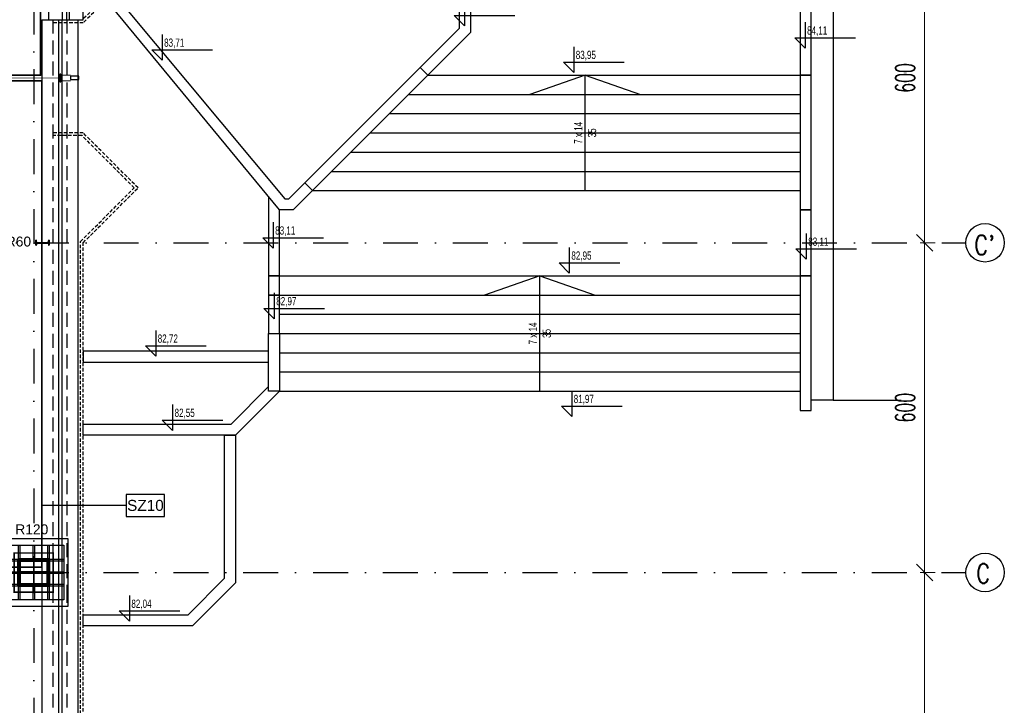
# Model space of a CAD drawing. Header units: centimetres. Extents: x -10729 to 23827, y -4437 to 19798.
# Tile 65 of 95: x 13434 to 15227, y 7158 to 8406. Entities that reach past the tile are written whole.
import ezdxf

# ---------------------------------------------------------------- set-up
doc = ezdxf.new("R2010")
doc.units = ezdxf.units.CM
doc.header["$PDMODE"] = 35
doc.header["$PDSIZE"] = 0.1
doc.linetypes.add('Kondygnacja  -0_5$0$HIDDEN', pattern=[9.525, 6.35, -3.175])
doc.linetypes.add('Osie rzutów$0$DASHDOT2', pattern=[12.7, 6.35, -3.175, 0, -3.175])
doc.layers.get('0').update_dxf_attribs({"color": 8})
doc.layers.get('DEFPOINTS').update_dxf_attribs({"color": 8})
for name, color, linetype in [('bgde_schem_opis', 2, 'Continuous'), ('Kondygnacja  -0_5$0$ARCH_GK', 8, 'Continuous'), ('Kondygnacja  -0_5$0$ARCH_INFO_KOTY_WYSOKOŚCIOWE_IST', 8, 'Continuous'), ('Kondygnacja  -0_5$0$ARCH_INFO_ODPORNOŚĆ OGNIOWA', 8, 'Continuous'), ('Kondygnacja  -0_5$0$ARCH_INFO_OPISY_PRZEGRODY_IST', 8, 'Continuous'), ('Kondygnacja  -0_5$0$ARCH_INFO_SCHODY_IST', 8, 'Continuous'), ('Kondygnacja  -0_5$0$ARCH_KONSTRUKCJA_NIEWIDOCZNA', 8, 'Continuous'), ('Kondygnacja  -0_5$0$ARCH_MUROWANE_IST', 8, 'Continuous'), ('Kondygnacja  -0_5$0$ARCH_NIEWIDOK_IST', 8, 'Kondygnacja  -0_5$0$HIDDEN'), ('Kondygnacja  -0_5$0$ARCH_OKŁADZINA', 8, 'Continuous'), ('Kondygnacja  -0_5$0$ARCH_SCHODY ZEW.', 8, 'Continuous'), ('Kondygnacja  -0_5$0$ARCH_STAL_IST', 8, 'Continuous'), ('Kondygnacja  -0_5$0$ARCH_SŁUPY', 8, 'Continuous'), ('Kondygnacja  -0_5$0$ARCH_WIDOK_IST', 8, 'Continuous'), ('Kondygnacja  -0_5$0$ARCH_ŚLUSARKA_OKNA_IST', 8, 'Continuous'), ('Kondygnacja  -0_5$0$ARCH_ŻELBET_IST', 8, 'Continuous'), ('Kondygnacja -1$0$ARCH_PROFILE_IST', 8, 'Continuous'), ('Kondygnacja -1$0$ARCH_SZYNY', 8, 'Continuous'), ('Osie rzutów$0$ARCH_INFO_OSIE_IST', 8, 'Osie rzutów$0$DASHDOT2'), ('Osie rzutów$0$ARCH_INFO_OSIE_OPISY_IST', 8, 'Continuous'), ('Warstwa1', 8, 'Continuous')]:
    doc.layers.add(name, color=color, linetype=linetype)
doc.layers.add('Kondygnacja -1$0$ARCH_WIDOK', color=8, linetype='Continuous', lineweight=13)
doc.layers.add('Osie rzutów$0$ARCH_INFO_WYMIARY', color=8, linetype='Continuous', lineweight=9)
doc.styles.add('Kondygnacja  -0_5$0$Arial', font='arial.ttf')
doc.styles.add('Kondygnacja  -0_5$0$Dimensions', font='arial.ttf', dxfattribs={"width": 0.7})
doc.styles.add('Kondygnacja -1$0$Standard', font='txt')
doc.styles.add('Osie rzutów$0$ROMANS-250-CM', font='romans.shx', dxfattribs={"width": 0.8, "height": 50})
doc.styles.add('Osie rzutów$0$wymiary_cuprum', font='Romans.shx', dxfattribs={"width": 0.6})
doc.linetypes.add('Kondygnacja -1$0$SZYNA_LINE', pattern='A,12.7,-7.75,["SZYNA",Kondygnacja -1$0$Standard,S=2.54,R=0,X=-5.95,Y=-1.27],-7.75', length=28.2)
doc.dimstyles.new('Osie rzutów$0$ARCH_ CT', dxfattribs={"dimtxt": 20, "dimasz": 20, "dimexe": 12, "dimexo": 20, "dimgap": 5, "dimtad": 1, "dimdec": 1, "dimrnd": 0.5, "dimzin": 9, "dimdsep": 46, "dimtxsty": 'Osie rzutów$0$wymiary_cuprum', "dimblk": 'Osie rzutów$0$_Oblique', "dimcen": 8, "dimdle": 12, "dimclrd": 256, "dimclre": 256, "dimclrt": 55, "dimadec": 1, "dimazin": 0, "dimtfac": 1, "dimtdec": 1, "dimtmove": 1, "dimatfit": 2, "dimldrblk": 'Osie rzutów$0$_Dot', "dimfxl": 50, "dimtolj": 1, "dimtzin": 0, "dimlwd": -1, "dimlwe": -1, "dimarcsym": 0})
pattern_1 = [(45, (-1133.3117, -3177.9858), (-0.6735192, 0.6735192), [])]

# ---------------------------------------------------------------- blocks, each defined once
blk = doc.blocks.new('Osie rzutów$0$_Oblique')
at = {"color": 0, "linetype": 'ByBlock', "lineweight": -2}
blk.add_line((-0.5, -0.5), (0.5, 0.5), dxfattribs=at)
blk = doc.blocks.new('*D72')
at = {"layer": 'DEFPOINTS', "color": 0}
for p in [(15115.5, 8600), (15081.5, 8000), (15115.5, 8000)]:
    blk.add_point(p, dxfattribs=at)
at = {"layer": 'Osie rzutów$0$ARCH_INFO_WYMIARY'}
for p, q in [((15081.5, 8608), (15081.5, 7992)), ((15100.5, 8600), (15073.5, 8600)), ((15100.5, 8000), (15073.5, 8000))]:
    blk.add_line(p, q, dxfattribs=at)
at = {"layer": 'Osie rzutów$0$ARCH_INFO_WYMIARY', "xscale": 30, "yscale": 30, "zscale": 30}
for p, rotation in [((15081.5, 8600), 90), ((15081.5, 8000), 270)]:
    blk.add_blockref('Osie rzutów$0$_Oblique', p, dxfattribs=dict(at, rotation=rotation))
at = {"layer": 'Osie rzutów$0$ARCH_INFO_WYMIARY', "color": 55, "insert": (15046, 8300), "char_height": 35, "attachment_point": 5, "rotation": 90, "style": 'Osie rzutów$0$wymiary_cuprum'}
blk.add_mtext('\\A1;600', dxfattribs=at)
blk = doc.blocks.new('Osie rzutów$0$_Dot')
at = {"color": 0, "linetype": 'ByBlock', "lineweight": -2}
blk.add_line((-0.5, 0), (-1, 0), dxfattribs=at)
at = {"color": 0, "linetype": 'ByBlock', "const_width": 0.5}
blk.add_lwpolyline([(-0.25, 0, 1), (0.25, 0, 1)], format="xyb", close=True, dxfattribs=at)
blk = doc.blocks.new('*D73')
at = {"layer": 'DEFPOINTS', "color": 0}
for p in [(15115.5, 8000), (15081.5, 7400), (15115.5, 7400)]:
    blk.add_point(p, dxfattribs=at)
at = {"layer": 'Osie rzutów$0$ARCH_INFO_WYMIARY'}
for p, q in [((15100.5, 8000), (15073.5, 8000)), ((15081.5, 8008), (15081.5, 7392)), ((15100.5, 7400), (15073.5, 7400))]:
    blk.add_line(p, q, dxfattribs=at)
at = {"layer": 'Osie rzutów$0$ARCH_INFO_WYMIARY', "xscale": 30, "yscale": 30, "zscale": 30}
for p, rotation in [((15081.5, 8000), 90), ((15081.5, 7400), 270)]:
    blk.add_blockref('Osie rzutów$0$_Oblique', p, dxfattribs=dict(at, rotation=rotation))
at = {"layer": 'Osie rzutów$0$ARCH_INFO_WYMIARY', "color": 55, "insert": (15046, 7700), "char_height": 35, "attachment_point": 5, "rotation": 90, "style": 'Osie rzutów$0$wymiary_cuprum'}
blk.add_mtext('\\A1;600', dxfattribs=at)
blk = doc.blocks.new('*D74')
at = {"layer": 'DEFPOINTS', "color": 0}
for p in [(15115.5, 7400), (15081.5, 6800), (15115.5, 6800)]:
    blk.add_point(p, dxfattribs=at)
at = {"layer": 'Osie rzutów$0$ARCH_INFO_WYMIARY'}
for p, q in [((15081.5, 7408), (15081.5, 6792)), ((15100.5, 7400), (15073.5, 7400)), ((15100.5, 6800), (15073.5, 6800))]:
    blk.add_line(p, q, dxfattribs=at)
at = {"layer": 'Osie rzutów$0$ARCH_INFO_WYMIARY', "xscale": 30, "yscale": 30, "zscale": 30}
for p, rotation in [((15081.5, 7400), 90), ((15081.5, 6800), 270)]:
    blk.add_blockref('Osie rzutów$0$_Oblique', p, dxfattribs=dict(at, rotation=rotation))
at = {"layer": 'Osie rzutów$0$ARCH_INFO_WYMIARY', "color": 55, "insert": (15046, 7100), "char_height": 35, "attachment_point": 5, "rotation": 90, "style": 'Osie rzutów$0$wymiary_cuprum'}
blk.add_mtext('\\A1;600', dxfattribs=at)
blk = doc.blocks.new('Kondygnacja  -0_5$0$słup_kwadrat')
at = {"layer": 'Kondygnacja  -0_5$0$ARCH_SŁUPY', "lineweight": 40}
h = blk.add_hatch(dxfattribs=at)
h.set_pattern_fill('ANSI31', color=256, scale=0.3, style=0)
h.set_pattern_definition(pattern_1)
h.paths.add_polyline_path([(36, 34), (39, 34), (39, 84), (36, 84)])
h = blk.add_hatch(dxfattribs=at)
h.set_pattern_fill('ANSI31', color=256, scale=0.3, style=0)
h.set_pattern_definition(pattern_1)
h.paths.add_polyline_path([(89, 80), (89, 83), (39, 83), (39, 80)])
h = blk.add_hatch(dxfattribs=at)
h.set_pattern_fill('ANSI31', color=256, scale=0.3, style=0)
h.set_pattern_definition(pattern_1)
h.paths.add_polyline_path([(89, 34), (92, 34), (92, 84), (89, 84)])
h = blk.add_hatch(dxfattribs=at)
h.set_pattern_fill('ANSI31', color=256, scale=0.3, style=0)
h.set_pattern_definition(pattern_1)
h.paths.add_polyline_path([(89, 57.5), (89, 60.5), (39, 60.5), (39, 57.5)])
h = blk.add_hatch(dxfattribs=at)
h.set_pattern_fill('ANSI31', color=256, scale=0.3, style=0)
h.set_pattern_definition(pattern_1)
h.paths.add_polyline_path([(89, 35), (89, 38), (39, 38), (39, 35)])
at = {"layer": 'Kondygnacja  -0_5$0$ARCH_KONSTRUKCJA_NIEWIDOCZNA'}
blk.add_lwpolyline([(119, 109), (119, 9), (9, 9), (9, 109)], close=True, dxfattribs=at)
for points in [[(36, 109), (36, 84)], [(39, 109), (39, 84)], [(62.5, 109), (62.5, 83)], [(65.5, 109), (65.5, 83)], [(89, 109), (89, 84)], [(92, 109), (92, 84)], [(9, 83), (36, 83)], [(9, 80), (36, 80)], [(92, 83), (119, 83)], [(92, 80), (119, 80)], [(9, 60.5), (36, 60.5)], [(9, 57.5), (36, 57.5)], [(92, 60.5), (119, 60.5)], [(92, 57.5), (119, 57.5)], [(9, 38), (36, 38)], [(92, 38), (119, 38)], [(9, 35), (36, 35)], [(36, 34), (36, 9)], [(39, 34), (39, 9)], [(62.5, 35), (62.5, 9)], [(65.5, 35), (65.5, 9)], [(89, 34), (89, 9)], [(92, 35), (119, 35)], [(92, 34), (92, 9)]]:
    blk.add_lwpolyline(points, dxfattribs=at)
at = {"layer": 'Kondygnacja  -0_5$0$ARCH_OKŁADZINA'}
blk.add_lwpolyline([(2, 121), (126, 121), (126, -3), (2, -3)], close=True, dxfattribs=at)
at = {"layer": 'Kondygnacja  -0_5$0$ARCH_SŁUPY', "lineweight": 40}
for p, q in [((39, 60.5), (89, 60.5)), ((89, 57.5), (39, 57.5))]:
    blk.add_line(p, q, dxfattribs=at)
at = {"layer": 'Kondygnacja  -0_5$0$ARCH_SŁUPY', "lineweight": 50, "const_width": 3}
blk.add_lwpolyline([(28.5, 94.5), (99.5, 94.5), (99.5, 23.5), (28.5, 23.5)], close=True, dxfattribs=at)
at = {"layer": 'Kondygnacja  -0_5$0$ARCH_SŁUPY', "lineweight": 40}
for points in [[(36, 84), (39, 84), (39, 34), (36, 34)], [(89, 84), (92, 84), (92, 34), (89, 34)]]:
    blk.add_lwpolyline(points, close=True, dxfattribs=at)
for points in [[(89, 83), (39, 83)], [(39, 80), (89, 80)], [(89, 38), (39, 38)], [(39, 35), (89, 35)]]:
    blk.add_lwpolyline(points, dxfattribs=at)
blk = doc.blocks.new('Osie rzutów')
at = {"layer": 'Osie rzutów$0$ARCH_INFO_OSIE_IST', "ltscale": 10}
for p, q in [((13460, 12510), (13460, 4623.26)), ((4436.24, 8000), (15156.54, 8000)), ((13460, 7370), (13460, 7430)), ((4436.04, 7400), (15156.54, 7400)), ((13490, 7400), (13430, 7400))]:
    blk.add_line(p, q, dxfattribs=at)
at = {"layer": 'Osie rzutów$0$ARCH_INFO_OSIE_OPISY_IST'}
for centre in [(15191.54, 8000), (15191.54, 7400)]:
    blk.add_circle(centre, 35, dxfattribs=at)
at = {"layer": 'Osie rzutów$0$ARCH_INFO_OSIE_OPISY_IST', "style": 'Osie rzutów$0$ROMANS-250-CM', "width": 0.8}
for s, p in [("C'", (15171.97, 7978.51)), ('C', (15175.39, 7380.9))]:
    blk.add_text(s, height=35, dxfattribs=at).set_placement(p)
at = {"layer": 'Osie rzutów$0$ARCH_INFO_WYMIARY'}
for base, p1, p2, picture, middle in [((15081.54, 8000), (15115.47, 8600), (15115.47, 8000), '*D72', (15046.04, 8300)), ((15081.54, 7400), (15115.47, 8000), (15115.47, 7400), '*D73', (15046.04, 7700)), ((15081.54, 6800), (15115.47, 7400), (15115.47, 6800), '*D74', (15046.04, 7100))]:
    dim = blk.add_linear_dim(base=base, p1=p1, p2=p2, angle=270, dimstyle='Osie rzutów$0$ARCH_ CT', override={"dimtxt": 35, "dimasz": 30, "dimexe": 8, "dimexo": 15, "dimgap": 18, "dimdle": 8}, dxfattribs=at)
    dim.commit()
    dim.dimension.update_dxf_attribs({"geometry": picture, "text_midpoint": middle})

msp = doc.modelspace()

# ---------------------------------------------------------------- linework, layer by layer
at = {"layer": 'bgde_schem_opis', "color": 251, "lineweight": 35}
for points in [[(12270, 9510), (13472.5, 9510), (13472.5, 8305), (12270, 8305)], [(12270, 8295), (13475, 8295), (13475, 7410), (12270, 7410)]]:
    msp.add_lwpolyline(points, close=True, dxfattribs=at)
at = {"layer": 'Kondygnacja  -0_5$0$ARCH_GK', "linetype": 'Continuous', "lineweight": -3}
for p, q in [((13475, 8305), (12270, 8305)), ((12270, 8295), (13475, 8295))]:
    msp.add_line(p, q, dxfattribs=at)
at = {"layer": 'Kondygnacja  -0_5$0$ARCH_INFO_KOTY_WYSOKOŚCIOWE_IST'}
for points in [[(14243.822, 8441.77), (14243.822, 8394.926), (14225.072, 8413.676), (14335.591, 8413.676)], [(14863.902, 8401.268), (14863.902, 8354.424), (14845.152, 8373.174), (14955.671, 8373.174)], [(13693.662, 8379.104), (13693.662, 8332.26), (13674.912, 8351.01), (13785.431, 8351.01)], [(14442.859, 8356.868), (14442.859, 8310.025), (14424.109, 8328.775), (14534.628, 8328.775)], [(13895.747, 8037.314), (13895.747, 7990.471), (13876.997, 8009.221), (13987.517, 8009.221)], [(14866.022, 8016.907), (14866.022, 7970.064), (14847.272, 7988.814), (14957.792, 7988.814)], [(14434.841, 7991.637), (14434.841, 7944.793), (14416.091, 7963.543), (14526.61, 7963.543)], [(13897.754, 7908.696), (13897.754, 7861.853), (13879.004, 7880.603), (13989.523, 7880.603)], [(13682.001, 7840.573), (13682.001, 7793.73), (13663.251, 7812.48), (13773.77, 7812.48)], [(14439.127, 7730.701), (14439.127, 7683.857), (14420.377, 7702.607), (14530.896, 7702.607)], [(13712.671, 7705.494), (13712.671, 7658.651), (13693.921, 7677.401), (13804.44, 7677.401)], [(13634.031, 7358.058), (13634.031, 7311.214), (13615.281, 7329.964), (13725.8, 7329.964)]]:
    msp.add_lwpolyline(points, dxfattribs=at)
at = {"layer": 'Kondygnacja  -0_5$0$ARCH_INFO_OPISY_PRZEGRODY_IST'}
msp.add_lwpolyline([(13628.293, 7521.977), (13628.293, 7501.977), (13698.293, 7501.977), (13698.293, 7541.977), (13628.293, 7541.977), (13628.293, 7521.977), (13475, 7521.977)], dxfattribs=at)
at = {"layer": 'Kondygnacja  -0_5$0$ARCH_INFO_SCHODY_IST'}
for points in [[(14463.75, 8095), (14463.75, 8305), (14363.026, 8270)], [(14463.75, 8095), (14463.75, 8305), (14564.474, 8270)], [(14381.25, 7730), (14381.25, 7940), (14280.526, 7905)], [(14381.25, 7730), (14381.25, 7940), (14481.974, 7905)]]:
    msp.add_lwpolyline(points, dxfattribs=at)
at = {"layer": 'Kondygnacja  -0_5$0$ARCH_MUROWANE_IST', "ltscale": 4}
for p, q in [((13525, 8406), (13525, 8850)), ((13550, 8406), (13550, 8825)), ((13540, 8406), (13550, 8406))]:
    msp.add_line(p, q, dxfattribs=at)
at = {"layer": 'Kondygnacja  -0_5$0$ARCH_NIEWIDOK_IST', "ltscale": 4}
for p, q in [((13495, 8406), (13495, 7370)), ((13520, 8406), (13520, 7370)), ((13495, 7370), (13495, 4965)), ((13520, 7370), (13520, 4940))]:
    msp.add_line(p, q, dxfattribs=at)
at = {"layer": 'Kondygnacja  -0_5$0$ARCH_NIEWIDOK_IST'}
for points in [[(13569, 8830), (13545.002, 8830), (13545.002, 8597.929), (13642.931, 8500), (13547.931, 8405), (13495.002, 8405)], [(13569, 8825), (13550, 8825), (13550.002, 8600), (13650.002, 8500), (13550.002, 8400), (13495.002, 8400)], [(13522.5, 4880), (13550, 4880), (13550.002, 8000), (13650.002, 8100), (13550.002, 8200), (13495.002, 8200)], [(13521.464, 4885), (13545, 4885), (13545.002, 8002.071), (13642.931, 8100), (13547.931, 8195), (13495.002, 8195)]]:
    msp.add_lwpolyline(points, dxfattribs=at)
at = {"layer": 'Kondygnacja  -0_5$0$ARCH_SCHODY ZEW.'}
for points in [[(14177.5, 8305), (14855, 8305)], [(14142.5, 8270), (14855, 8270)], [(14107.5, 8235), (14855, 8235)], [(14072.5, 8200), (14855, 8200)], [(14037.5, 8165), (14855, 8165)], [(14002.5, 8130), (14855, 8130)], [(13967.5, 8095), (14855, 8095)], [(13907.5, 7940), (14855, 7940)], [(13907.5, 7905), (14855, 7905)], [(13907.5, 7870), (14855, 7870)], [(13907.5, 7835), (14855, 7835)], [(13907.5, 7800), (14855, 7800)], [(13907.5, 7765), (14855, 7765)], [(13907.5, 7730), (14855, 7730)]]:
    msp.add_lwpolyline(points, dxfattribs=at)
at = {"layer": 'Kondygnacja  -0_5$0$ARCH_STAL_IST'}
for p, q in [((13464.38, 8004.5), (13464, 8004.5)), ((13464, 8004.5), (13464, 7995.5)), ((13464, 7995.5), (13464, 8004.5)), ((13464, 8004.5), (13464.38, 8004.5)), ((13464, 7995.5), (13464.38, 7995.5)), ((13465.576, 8000.82), (13465.13, 8003.75)), ((13465.576, 7999.18), (13465.13, 7996.25)), ((13466.026, 8000.37), (13485.974, 8000.37)), ((13466.026, 7999.63), (13485.974, 7999.63)), ((13486.424, 8000.82), (13486.87, 8003.75)), ((13486.424, 7999.18), (13486.87, 7996.25)), ((13487.62, 8004.5), (13488, 8004.5)), ((13488, 8004.5), (13487.62, 8004.5)), ((13488, 7995.5), (13487.62, 7995.5)), ((13488, 8004.5), (13488, 7995.5)), ((13488, 7995.5), (13488, 8004.5))]:
    msp.add_line(p, q, dxfattribs=at)
for centre, radius, start, end in [((13464.38, 8003.75), 0.75, 0, 90), ((13464.38, 8003.75), 0.75, 0, 90), ((13464.38, 7996.25), 0.75, 270, 0), ((13466.026, 8000.82), 0.45, 180, 270), ((13466.026, 7999.18), 0.45, 90, 180), ((13485.974, 8000.82), 0.45, 270, 0), ((13485.974, 7999.18), 0.45, 0, 90), ((13487.62, 8003.75), 0.75, 90, 180), ((13487.62, 8003.75), 0.75, 90, 180), ((13487.62, 7996.25), 0.75, 180, 270)]:
    msp.add_arc(centre, radius, start, end, dxfattribs=at)
at = {"layer": 'Kondygnacja  -0_5$0$ARCH_WIDOK_IST'}
for p, q in [((14915, 8568.047), (14915, 7713.627)), ((13475, 8406), (13475, 7370)), ((13475, 8406), (13540, 8406)), ((13540, 8406), (13540, 7370)), ((14915, 7713.627), (14875.003, 7713.627)), ((14915, 7713.627), (15039.026, 7713.627)), ((13475, 7370), (13475, 4985)), ((13540, 7370), (13540, 4920))]:
    msp.add_line(p, q, dxfattribs=at)
for points in [[(14177.5, 8305), (14163.358, 8319.142), (14235, 8390.784), (14235, 8460), (14255, 8460), (14255, 8382.5)], [(14855.001, 8305), (14875.001, 8305), (14875.001, 8425), (14855.001, 8425)], [(13953.358, 8109.142), (13967.5, 8095), (14177.5, 8305), (14163.358, 8319.142)], [(14855.001, 8060), (14875.001, 8060), (14875.001, 8305), (14855.001, 8305)], [(13887.5, 7940), (13907.5, 7940), (13907.5, 8060), (13887.5, 8084.192)], [(14855.003, 7940), (14875.003, 7940), (14875.003, 8060), (14855.003, 8060)], [(13887.5, 7905), (13907.5, 7905), (13907.5, 7940), (13887.5, 7940)], [(14855.003, 7695), (14875.003, 7695), (14875.003, 7940), (14855.003, 7940)], [(13887.5, 7835), (13907.5, 7835), (13907.5, 7905), (13887.5, 7905)], [(13887.5, 7835), (13907.5, 7835), (13907.5, 7730), (13827.5, 7650), (13550.002, 7650), (13550.002, 7670), (13819.216, 7670), (13887.5, 7738.284), (13887.5, 7835)], [(13550.002, 7783), (13887.5, 7783), (13887.5, 7803), (13550.002, 7803)], [(13827.5, 7650), (13827.5, 7381.277), (13749.223, 7303), (13550.002, 7303), (13550.002, 7323), (13740.939, 7323), (13807.5, 7389.561), (13807.5, 7650)]]:
    msp.add_lwpolyline(points, close=True, dxfattribs=at)
for points in [[(13622.64, 8432.606), (13916.981, 8080), (13924.216, 8080), (13953.358, 8109.142), (13967.5, 8095), (13932.5, 8060), (13907.5, 8060), (13599.453, 8432.606)], [(13907.5, 7730), (13887.5, 7730), (13887.5, 7738.284)]]:
    msp.add_lwpolyline(points, dxfattribs=at)
at = {"layer": 'Kondygnacja  -0_5$0$ARCH_ŚLUSARKA_OKNA_IST'}
for p, q in [((13505, 8406), (13505, 7370)), ((13511, 8406), (13511, 7370)), ((13505, 7370), (13505, 4955)), ((13511, 7370), (13511, 4949))]:
    msp.add_line(p, q, dxfattribs=at)
at = {"layer": 'Kondygnacja  -0_5$0$ARCH_ŻELBET_IST', "ltscale": 4}
for p, q in [((13520, 8406), (13520, 8855)), ((13487, 8550), (13487, 8406)), ((13512, 8550), (13512, 8406))]:
    msp.add_line(p, q, dxfattribs=at)
at = {"layer": 'Kondygnacja -1$0$ARCH_PROFILE_IST'}
msp.add_lwpolyline([(13542, 8297), (13542, 8303), (13527, 8303), (13527, 8297)], close=True, dxfattribs=at)
at = {"layer": 'Kondygnacja -1$0$ARCH_SZYNY', "linetype": 'Kondygnacja -1$0$SZYNA_LINE', "ltscale": 2.5, "const_width": 1}
msp.add_lwpolyline([(13509, 8300), (12270, 8300)], dxfattribs=at)
at = {"layer": 'Kondygnacja -1$0$ARCH_WIDOK'}
msp.add_lwpolyline([(13527, 8305), (13509, 8305), (13509, 8295), (13527, 8295)], dxfattribs=at)
at = {"layer": 'Warstwa1'}
msp.add_lwpolyline([(13509.101, 8307.139), (13507.496, 8307.139), (13507.496, 8292.839), (13509.101, 8292.839)], close=True, dxfattribs=at)

# ---------------------------------------------------------------- block references
at = {"layer": 'Kondygnacja  -0_5$0$ARCH_SŁUPY'}
msp.add_blockref('Kondygnacja  -0_5$0$słup_kwadrat', (13396, 7341), dxfattribs=at)
at = {"layer": 'Osie rzutów$0$ARCH_INFO_OSIE_OPISY_IST'}
msp.add_blockref('Osie rzutów', (0, 0), dxfattribs=at)

# ---------------------------------------------------------------- texts
at = {"layer": 'Kondygnacja  -0_5$0$ARCH_INFO_KOTY_WYSOKOŚCIOWE_IST', "char_height": 15, "attachment_point": 5, "style": 'Kondygnacja  -0_5$0$Dimensions'}
for s, insert in [('84,11', (14885.954, 8385)), ('83,71', (13715.713, 8362.836)), ('83,95', (14464.91, 8340.601)), ('83,11', (13917.799, 8021.047)), ('83,11', (14888.074, 8000.64)), ('82,95', (14456.892, 7975.37)), ('82,97', (13919.805, 7892.429)), ('82,72', (13704.052, 7824.306)), ('81,97', (14461.178, 7714.434)), ('82,55', (13734.722, 7689.227)), ('82,04', (13656.082, 7341.791))]:
    msp.add_mtext(s, dxfattribs=dict(at, insert=insert))
at = {"layer": 'Kondygnacja  -0_5$0$ARCH_INFO_ODPORNOŚĆ OGNIOWA', "char_height": 18, "width": 53.33252, "attachment_point": 5, "style": 'Kondygnacja  -0_5$0$Arial'}
for s, insert in [('\\PR60', (13432.183, 8017.15)), ('\\PR120', (13456.481, 7493.478))]:
    msp.add_mtext(s, dxfattribs=dict(at, insert=insert))
at = {"layer": 'Kondygnacja  -0_5$0$ARCH_INFO_OPISY_PRZEGRODY_IST', "insert": (13663.293, 7521.977), "char_height": 20, "width": 70, "attachment_point": 5, "style": 'Kondygnacja  -0_5$0$Arial'}
msp.add_mtext('SZ10', dxfattribs=at)
at = {"layer": 'Kondygnacja  -0_5$0$ARCH_INFO_SCHODY_IST', "char_height": 15, "attachment_point": 5, "rotation": 90, "style": 'Kondygnacja  -0_5$0$Dimensions'}
for insert in [(14463.75, 8200), (14381.25, 7835)]:
    msp.add_mtext('7 x 14\\P35', dxfattribs=dict(at, insert=insert))

doc.saveas('drawing.dxf')
